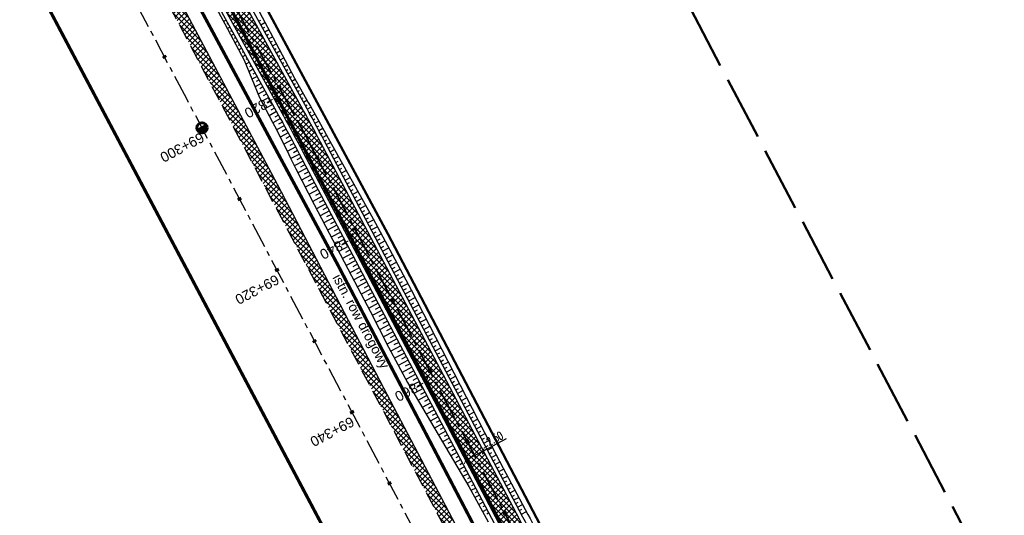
# Model space of a CAD drawing. Header units: metres. Extents: x 7529615 to 7533751, y 5721195 to 5727898.
# Tile 49 of 138: x 7530999 to 7531121, y 5725255 to 5725317. Entities that reach past the tile are written whole.
import ezdxf

# ---------------------------------------------------------------- set-up
doc = ezdxf.new("R2010")
doc.units = ezdxf.units.M
doc.header["$PDMODE"] = 1
doc.header["$PDSIZE"] = 0.3
for name, pattern in [('CENTER', [50.8, 31.75, -6.35, 6.35, -6.35]), ('CENTER2', [28.575, 19.05, -3.175, 3.175, -3.175]), ('HIDDEN', [9.525, 6.35, -3.175]), ('L_0_09', [2.5, 2, -0.5])]:
    doc.linetypes.add(name, pattern=pattern)
for name, color, linetype in [('C-DROGI-SYTUACJA-ETYKIETY', 7, 'Continuous'), ('D-hatch-pobocza', 131, 'Continuous'), ('D-pobocza', 60, 'Continuous'), ('D-rowy', 160, 'Continuous'), ('D-skarpa', 2, 'Continuous'), ('D-skarpa-kreskowanie', 2, 'Continuous'), ('D-wymiary', 1, 'Continuous')]:
    doc.layers.add(name, color=color, linetype=linetype)
for name, color, linetype, lineweight, true_color in [('D-hatch-ciag-pieszo-rowerowy', 7, 'Continuous', 13, 0xff9f80), ('D-linia-podzialowa-ZRID', 7, 'Continuous', 50, 0x40ff00), ('zakres-mdcp', 7, 'L_0_09', 50, 0xff05ff)]:
    doc.layers.add(name, color=color, linetype=linetype, lineweight=lineweight, true_color=true_color)
for name, color, linetype, lineweight in [('D-krawędzie', 3, 'Continuous', 30), ('D-obrzeża', 2, 'Continuous', 30), ('D-opisy', 2, 'Continuous', 30), ('D-oś', 2, 'CENTER', 30), ('D-pas-drogowy', 7, 'HIDDEN', 50)]:
    doc.layers.add(name, color=color, linetype=linetype, lineweight=lineweight)
doc.layers.add('poprzeczki', color=7, linetype='Continuous', true_color=0x0000c7)
doc.styles.add('DIMTEXT', font='simplex.shx', dxfattribs={"width": 0.7})
doc.styles.get("Standard").update_dxf_attribs({"font": 'arial.ttf'})
doc.dimstyles.new('500', dxfattribs={"dimtxt": 1, "dimasz": 0.7, "dimexe": 0.2, "dimexo": 0.5, "dimgap": 0.2, "dimtad": 1, "dimrnd": 0.005, "dimzin": 0, "dimdsep": 46, "dimtxsty": 'DIMTEXT', "dimblk": 'ARCHTICK', "dimcen": 0, "dimclrd": 256, "dimclre": 256, "dimclrt": 2, "dimadec": 5, "dimazin": 0, "dimtfac": 1, "dimtofl": 0, "dimtmove": 0, "dimatfit": 3, "dimfxl": 1, "dimtolj": 1, "dimtzin": 0, "dimlwd": -1, "dimlwe": -1, "dimarcsym": 0})
pattern_1 = [(45, (0, 0), (-0.33675960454, 0.33675960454), []), (135, (0, 0), (-0.33675960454, -0.33675960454), [])]

# ---------------------------------------------------------------- blocks, each defined once
blk = doc.blocks.new('kilometraz')
at = {"linetype": 'ByBlock', "lineweight": -2}
blk.add_hatch(color=0, dxfattribs=at).paths.add_polyline_path([(0, -0.28125, 0.41421356), (0.28125, 0, 0.41421356), (0, 0.28125)])
at = {"color": 0, "linetype": 'ByBlock', "lineweight": -2}
blk.add_line((0, 0.28125), (0, -0.28125), dxfattribs=at)
blk.add_circle((0, 0), 0.28125, dxfattribs=at)
blk = doc.blocks.new('AeccTickLine')
at = {"color": 0, "linetype": 'ByBlock', "lineweight": -2}
blk.add_line((0, 1), (0, -1), dxfattribs=at)
blk = doc.blocks.new('_ArchTick')
at = {"color": 0, "linetype": 'ByBlock', "const_width": 0.15}
blk.add_lwpolyline([(-0.5, -0.5), (0.5, 0.5)], dxfattribs=at)
blk = doc.blocks.new('*D100')
at = {"layer": 'D-wymiary', "linetype": 'ByBlock', "transparency": 16777216}
for p, q in [((7531056.57, 5725263.3), (7531059.43, 5725264.81)), ((7531054.36, 5725262.13), (7531056.57, 5725263.3)), ((7531056.8, 5725262.86), (7531056.66, 5725263.12)), ((7531054.59, 5725261.69), (7531054.45, 5725261.95))]:
    blk.add_line(p, q, dxfattribs=at)
at = {"layer": 'Defpoints', "color": 0, "linetype": 'ByBlock', "transparency": 16777216}
for p in [(7531056.57, 5725263.3), (7531056.57, 5725263.3), (7531054.36, 5725262.13)]:
    blk.add_point(p, dxfattribs=at)
at = {"layer": 'D-wymiary', "linetype": 'ByBlock', "transparency": 16777216, "xscale": 0.6999999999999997, "yscale": 0.6999999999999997, "zscale": 0.6999999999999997}
for p, rotation in [((7531056.57, 5725263.3), 27.81270575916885), ((7531054.36, 5725262.13), 207.8127057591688)]:
    blk.add_blockref('_ArchTick', p, dxfattribs=dict(at, rotation=rotation))
at = {"layer": 'D-wymiary', "color": 2, "linetype": 'ByBlock', "transparency": 16777216, "insert": (7531057.98, 5725264.83), "char_height": 1, "attachment_point": 5, "rotation": 27.8127, "style": 'DIMTEXT'}
blk.add_mtext('\\A1;2.50', dxfattribs=at)

msp = doc.modelspace()

# ---------------------------------------------------------------- hatches: boundary and pattern name
at = {"layer": 'D-hatch-ciag-pieszo-rowerowy'}
h = msp.add_hatch(dxfattribs=at)
h.set_pattern_fill('ANSI37', color=256, scale=0.15, style=0)
h.set_pattern_definition(pattern_1)
h.paths.add_polyline_path([(7531004.677, 5725360.684), (7531003.472, 5725360.289), (7531020.53, 5725328.004, 0.0040668), (7531022.845, 5725323.708), (7531032.808, 5725305.571, -0.0042281), (7531035.213, 5725301.104), (7531043.691, 5725285.032), (7531044.822, 5725285.569), (7531036.314, 5725301.696, 0.0042281), (7531033.909, 5725306.164), (7531023.945, 5725324.301, -0.0040668), (7531021.63, 5725328.597)])
h.paths.add_polyline_path([(7531003.472, 5725360.289), (7531002.267, 5725359.893), (7531019.429, 5725327.411, 0.0040668), (7531021.744, 5725323.115), (7531031.707, 5725304.978, -0.0042281), (7531034.112, 5725300.511), (7531042.561, 5725284.496), (7531043.691, 5725285.032), (7531035.213, 5725301.104, 0.0042281), (7531032.808, 5725305.571), (7531022.845, 5725323.708, -0.0040668), (7531020.53, 5725328.004)])
h = msp.add_hatch(dxfattribs=at)
h.set_pattern_fill('ANSI37', color=256, scale=0.15, style=0)
h.set_pattern_definition(pattern_1)
h.paths.add_polyline_path([(7531044.822, 5725285.569), (7531043.691, 5725285.032), (7531059.944, 5725254.223, -0.0044005), (7531062.366, 5725249.531), (7531071.709, 5725231.04, 0.0041222), (7531073.975, 5725226.644), (7531080.59, 5725214.071), (7531081.737, 5725214.576), (7531075.086, 5725227.216, -0.0041222), (7531072.82, 5725231.613), (7531063.477, 5725250.104, 0.0044006), (7531061.055, 5725254.796)])
h.paths.add_polyline_path([(7531043.691, 5725285.032), (7531042.561, 5725284.496), (7531058.833, 5725253.649, -0.0044005), (7531061.256, 5725248.957), (7531070.597, 5725230.467, 0.0041222), (7531072.864, 5725226.071), (7531079.443, 5725213.566), (7531080.59, 5725214.071), (7531073.975, 5725226.644, -0.0041222), (7531071.709, 5725231.04), (7531062.366, 5725249.531, 0.0044005), (7531059.944, 5725254.223)])
at = {"layer": 'D-hatch-pobocza'}
h = msp.add_hatch(dxfattribs=at)
h.set_pattern_fill('ANSI37', color=256, scale=0.15, style=0)
h.set_pattern_definition(pattern_1)
h.paths.add_polyline_path([(7531057.01, 5725246.72), (7531044.19, 5725271.11), (7531030.97, 5725296.42), (7531019.37, 5725318.31), (7531007.54, 5725340.71), (7530994.47, 5725365.47), (7530982.58, 5725387.65), (7530971.81, 5725408.22), (7530959.96, 5725430.76), (7530944.54, 5725460.14), (7530935.92, 5725477.07), (7530923.1, 5725500.31), (7530908, 5725529.49), (7530889.658, 5725563.375), (7530889.586, 5725561.257), (7530918.172, 5725507.178), (7530950.163, 5725446.305), (7530993.419, 5725364.265), (7531022.766, 5725308.719), (7531053.81, 5725249.872), (7531081.166, 5725197.875), (7531103.902, 5725154.541), (7531128.123, 5725108.448), (7531149.321, 5725068.209), (7531151.44, 5725067.36), (7531152.004, 5725067.286), (7531141.2, 5725086.69), (7531129.87, 5725108.78), (7531118.46, 5725130.11), (7531107.39, 5725151.39), (7531095.36, 5725174.01), (7531083.61, 5725196.49), (7531071.56, 5725218.8)])

# ---------------------------------------------------------------- linework, layer by layer
at = {"layer": 'D-krawędzie', "linetype": 'HIDDEN', "ltscale": 0.3, "flags": 128}
msp.add_lwpolyline([(7530572.01, 5726166.06), (7530620.381, 5726072.761), (7530641.555, 5726032.008), (7530660.961, 5725995.07), (7530689.128, 5725941.54), (7530707.336, 5725907.032), (7530725.256, 5725873.093), (7530743.97, 5725837.654), (7530770.527, 5725787.119), (7530787.864, 5725754.267), (7530809.898, 5725712.542), (7530824.739, 5725684.389), (7530840.856, 5725653.693), (7530860.675, 5725616.154), (7530865.283, 5725607.394), (7530878.05, 5725583.08), (7530918.172, 5725507.178), (7530950.163, 5725446.305), (7530993.419, 5725364.265), (7531022.766, 5725308.719), (7531053.81, 5725249.872), (7531081.166, 5725197.875), (7531103.902, 5725154.541), (7531128.123, 5725108.448), (7531149.3, 5725068.25), (7531167.38, 5725033.767), (7531197.165, 5724976.988), (7531228.151, 5724918.034), (7531253.153, 5724870.491), (7531286.796, 5724806.654), (7531306.74, 5724768.665), (7531335.094, 5724714.652), (7531357.319, 5724672.439), (7531373.645, 5724641.454), (7531392.162, 5724605.999), (7531418.48, 5724555.853), (7531439.727, 5724515.582), (7531468.399, 5724461.077), (7531491.782, 5724416.528), (7531531.99, 5724339.833), (7531557.227, 5724291.659), (7531569.852, 5724267.577), (7531591.376, 5724226.548), (7531610.004, 5724191.103), (7531616.883, 5724177.999), (7531629.985, 5724153.025), (7531641.007, 5724132.022), (7531664.906, 5724087.617), (7531677.644, 5724064.786), (7531683.112, 5724054.988), (7531686.753, 5724048.18), (7531695.448, 5724031.697), (7531703.749, 5724015.917), (7531709.214, 5724005.514), (7531719.389, 5723986.147), (7531726.295, 5723973), (7531732.741, 5723960.736), (7531735.13, 5723956.19)], dxfattribs=at)
at = {"layer": 'D-linia-podzialowa-ZRID', "color": 12, "ltscale": 15, "true_color": 0xc70000}
msp.add_lwpolyline([(7530900.952, 5725579.946), (7530904.81, 5725571.977), (7530903.682, 5725568.566), (7530908.901, 5725558.845), (7530910.252, 5725545.672), (7530912.873, 5725538.646), (7530945.278, 5725478.464), (7530959.692, 5725450.246), (7531002.827, 5725368.192), (7531044.704, 5725290.314), (7531064.099, 5725253.213), (7531083.01, 5725216.678), (7531113.013, 5725158.466), (7531137.364, 5725113.071), (7531150.831, 5725086.712), (7531159.746, 5725076.641)], dxfattribs=at)
at = {"layer": 'D-obrzeża'}
for points in [[(7531164.322, 5725069.743), (7531163.358, 5725071.533), (7531162.183, 5725071.113, -0.3734787), (7531159.739, 5725072.063), (7531157.82, 5725075.705, 0.0686037), (7531155.434, 5725079.035), (7531152.262, 5725082.381, -0.0752174), (7531147.129, 5725089.744), (7531137.495, 5725109.262, 0.0089445), (7531132.573, 5725118.799), (7531111.229, 5725158.402), (7531088.49, 5725201.74), (7531075.086, 5725227.216, -0.0041222), (7531072.82, 5725231.613), (7531063.477, 5725250.104, 0.0044006), (7531061.055, 5725254.796), (7531036.314, 5725301.696, 0.0042281), (7531033.909, 5725306.164), (7531023.945, 5725324.301, -0.0040668)], [(7531021.744, 5725323.115), (7531031.707, 5725304.978, -0.0042281), (7531034.112, 5725300.511), (7531058.833, 5725253.649, -0.0044005), (7531061.256, 5725248.957), (7531070.597, 5725230.467, 0.0041222), (7531072.864, 5725226.071), (7531086.277, 5725200.577), (7531109.015, 5725157.24), (7531130.341, 5725117.67, -0.0090115), (7531135.299, 5725108.06), (7531145.036, 5725088.322, 0.0752857), (7531150.171, 5725080.951), (7531153.382, 5725077.565, -0.0686037), (7531155.769, 5725074.235), (7531156.913, 5725072.064), (7531159.315, 5725067.483)]]:
    msp.add_lwpolyline(points, format="xyb", dxfattribs=at)
at = {"layer": 'D-oś', "ltscale": 0.1}
msp.add_lwpolyline([(7531164.28, 5725032.142), (7531146.202, 5725066.622), (7531125.026, 5725106.818), (7531100.803, 5725152.914), (7531078.067, 5725196.247), (7531050.713, 5725248.241), (7531019.672, 5725307.084), (7530990.323, 5725362.632), (7530947.066, 5725444.675), (7530915.075, 5725505.546), (7530874.954, 5725581.449)], dxfattribs=at)
at = {"layer": 'D-oś', "linetype": 'CENTER2', "lineweight": 35, "ltscale": 0.2}
msp.add_lwpolyline([(7531022.845, 5725323.708), (7531032.808, 5725305.571, -0.0042281), (7531035.213, 5725301.104), (7531059.944, 5725254.223, -0.0044005), (7531062.366, 5725249.531), (7531071.709, 5725231.04, 0.0041222), (7531073.975, 5725226.644), (7531073.975, 5725226.644), (7531087.383, 5725201.158), (7531110.122, 5725157.821), (7531131.457, 5725118.234, -0.0089782), (7531136.397, 5725108.66), (7531146.083, 5725089.033, 0.0752517), (7531151.217, 5725081.666), (7531154.313, 5725078.4, -0.0689362), (7531156.869, 5725074.83), (7531166.993, 5725055.55, -0.0687315)], format="xyb", dxfattribs=at)
at = {"layer": 'D-pas-drogowy', "ltscale": 0.2, "flags": 128}
msp.add_lwpolyline([(7531633.019, 5724182.834, 0.4, 0.4, 0), (7531617.559, 5724211.608, 0.4, 0.4, 0), (7531566.784, 5724302.736, 0.4, 0.4, 0), (7531538.419, 5724356.47, 0.4, 0.4, 0), (7531526.32, 5724379.39, 0.4, 0.4, 0), (7531516.102, 5724393.607, 0.4, 0.4, 0.0014851), (7531513.78, 5724396.838, 0.4, 0.4, 0), (7531501.87, 5724413.41, 0.4, 0.4, 0), (7531474.926, 5724464.508, 0.4, 0.4, 0), (7531446.2, 5724518.992, 0.4, 0.4, 0), (7531424.962, 5724559.262, 0.4, 0.4, 0), (7531398.444, 5724609.566, 0.4, 0.4, 0), (7531379.647, 5724645.216, 0.4, 0.4, 0), (7531365.23, 5724672.56, 0.4, 0.4, 0), (7531341.306, 5724717.915, 0.4, 0.4, 0), (7531312.9, 5724771.789, 0.4, 0.4, 0), (7531292.591, 5724810.307, 0.4, 0.4, 0), (7531259.392, 5724873.271, 0.4, 0.4, 0), (7531233.74, 5724921.923, 0.4, 0.4, 0), (7531203.073, 5724980.092, 0.4, 0.4, 0), (7531173.471, 5725036.225, 0.4, 0.4, 0), (7531168.27, 5725046.09, 0.4, 0.4, 0), (7531172.29, 5725062.58, 0.4, 0.4, 0), (7531166.31, 5725074.58, 0.4, 0.4, 0), (7531150.32, 5725079.6, 0.4, 0.4, 0), (7531141.5, 5725096.43, 0.4, 0.4, 0), (7531109.312, 5725157.814, 0.4, 0.4, 0), (7531086.641, 5725201.048, 0.4, 0.4, 0), (7531059.198, 5725253.384, 0.4, 0.4, 0), (7531028.207, 5725312.489, 0.4, 0.4, 0), (7530999.105, 5725367.99, 0.4, 0.4, 0), (7530956.248, 5725449.725, 0.4, 0.4, 0), (7530924.398, 5725510.464, 0.4, 0.4, 0), (7530897.51, 5725561.74, 0.4, 0.4, 0), (7530894.46, 5725566.14, 0.4, 0.4, 0), (7530892.16, 5725570.49, 0.4, 0.4, 0), (7530869.363, 5725613.307, 0.4, 0.4, 0), (7530861.694, 5725627.705, 0.4, 0.4, 0), (7530852.74, 5725644.52, 0.4, 0.4, 0), (7530831.51, 5725684.2, 0.4, 0.4, 0), (7530811.13, 5725722.52, 0.4, 0.4, 0), (7530792.348, 5725757.941, 0.4, 0.4, 0), (7530768.03, 5725803.8, 0.4, 0.4, 0), (7530748.769, 5725840.179, 0.4, 0.4, 0), (7530727.7, 5725879.97, 0.4, 0.4, 0), (7530712.098, 5725909.545, 0.4, 0.4, 0), (7530693.644, 5725944.645, 0.4, 0.4, 0), (7530665.702, 5725997.539, 0.4, 0.4, 0), (7530641.76, 5726042.88, 0.4, 0.4, 0), (7530616.5, 5726091.48, 0.4, 0.4, 0), (7530604.628, 5726114.32, 0.4, 0.4, -0.0077628), (7530602.5, 5726118.43, 0.4, 0.4, 0), (7530603.992, 5726123.395, 0.4, 0.4, 0), (7530606.53, 5726131.84, 0.4, 0.4, 0), (7530603.27, 5726136.83, 0.4, 0.4, 0), (7530593.776, 5726151.369, 0.4, 0.4, 0), (7530590.203, 5726156.84, 0.4, 0.4, 0), (7530583.3, 5726167.41, 0.4, 0.4, 0), (7530580.578, 5726170.428, 0.4, 0.4, 0), (7530575.85, 5726175.67, 0.4, 0.4, 0), (7530569.01, 5726186.66, 0.4, 0.4, 0), (7530562.555, 5726199.189, 0.4, 0.4, 0), (7530555.67, 5726211.39, 0.4, 0.4, 0), (7530548.29, 5726224.23, 0.4, 0.4, 0), (7530540.58, 5726237.71, 0.4, 0.4, 0), (7530532.68, 5726252.65, 0.4, 0.4, 0), (7530524.06, 5726269.35, 0.4, 0.4, 0), (7530502.82, 5726309.91, 0.4, 0.4, 0), (7530488.83, 5726336.63, 0.4, 0.4, 0), (7530466.03, 5726380.16, 0.4, 0.4, 0), (7530438.47, 5726432.77, 0.4, 0.4, 0), (7530424.53, 5726459.09, 0.4, 0.4, 0), (7530401.63, 5726502.97, 0.4, 0.4, 0), (7530383.38, 5726538.06, 0.4, 0.4, 0), (7530353.97, 5726593.52, 0.4, 0.4, 0), (7530338.47, 5726622.74, 0.4, 0.4, 0), (7530322.01, 5726653.88, 0.4, 0.4, 0), (7530297.54, 5726700.33, 0.4, 0.4, 0), (7530287.38, 5726719.6, 0.4, 0.4, 0), (7530285.95, 5726722.316, 0.4, 0.4, 0), (7530280.26, 5726733.12, 0.4, 0.4, 0), (7530266.73, 5726758.74, 0.4, 0.4, 0), (7530260.42, 5726770.47, 0.4, 0.4, 0), (7530253.25, 5726783.82, 0.4, 0.4, 0), (7530244.95, 5726799.33, 0.4, 0.4, 0), (7530239.39, 5726808.49, 0.4, 0.4, 0), (7530238.29, 5726807.9, 0.4, 0.4, 0), (7530218.11, 5726850.67, 0.4, 0.4, 0), (7530175.907, 5726928.168, 0.4, 0.4, 0), (7530096.68, 5727076.15, 0.4, 0.4, 0), (7530094.68, 5727079.89, 0.4, 0.4, 0), (7530064.597, 5727135.523, 0.4, 0.4, 0), (7530046.731, 5727168.892, 0.4, 0.4, 0), (7530025.803, 5727208.461, 0.4, 0.4, 0), (7530012.847, 5727232.979, 0.4, 0.4, 0), (7529994.15, 5727268.45, 0.4, 0.4, 0), (7529981.671, 5727291.93, 0.4, 0.4, 0), (7529949.89, 5727351.73, 0.4, 0.4, 0), (7529924.75, 5727399.03, 0.4, 0.4, 0), (7529915.516, 5727417.1, 0.4, 0.4, 0), (7529885.83, 5727475.19, 0.4, 0.4, 0), (7529862.56, 5727519.97, 0.4, 0.4, 0), (7529852.985, 5727538.191, 0.4, 0.4, 0), (7529836.513, 5727569.511, 0.4, 0.4, 0), (7529815.369, 5727609.141, 0.4, 0.4, 0), (7529792.795, 5727651.247, 0.4, 0.4, 0), (7529774.199, 5727685.858, 0.4, 0.4, 0), (7529746.966, 5727736.059, 0.4, 0.4, 0), (7529733.92, 5727757.62, 0.4, 0.4, 0), (7529708.607, 5727806.389, 0.4, 0.4, 0), (7529688.492, 5727796.345, 0.4, 0.4, 0), (7529723.55, 5727729.88, 0.4, 0.4, 0), (7529725.42, 5727730.2, 0.4, 0.4, 0), (7529735.38, 5727711.28, 0.4, 0.4, 0), (7529739.21, 5727707.77, 0.4, 0.4, 0), (7529753.31, 5727681.13, 0.4, 0.4, 0), (7529755.178, 5727682.114, 0.4, 0.4, 0), (7529792.102, 5727611.923, 0.4, 0.4, 0), (7529811.741, 5727574.662, 0.4, 0.4, 0), (7529835.194, 5727530.193, 0.4, 0.4, 0), (7529857.56, 5727487.787, 0.4, 0.4, 0), (7529875.155, 5727454.426, 0.4, 0.4, 0), (7529890.63, 5727425.131, 0.4, 0.4, 0), (7529900.671, 5727406.159, 0.4, 0.4, 0), (7529953.284, 5727306.747, 0.4, 0.4, 0), (7529983.208, 5727250.207, 0.4, 0.4, 0), (7530015.379, 5727189.42, 0.4, 0.4, 0), (7530062.319, 5727099.625, 0.4, 0.4, 0), (7530100.06, 5727027.16, 0.4, 0.4, 0), (7530105.06, 5727018.32, 0.4, 0.4, 0), (7530143.175, 5726945.066, 0.4, 0.4, 0), (7530170.547, 5726892.961, 0.4, 0.4, 0), (7530195.92, 5726850.75, 0.4, 0.4, 0), (7530194.71, 5726849.15, 0.4, 0.4, 0), (7530197.22, 5726845.06, 0.4, 0.4, 0), (7530254.03, 5726738.21, 0.4, 0.4, 0), (7530261.371, 5726724.163, 0.4, 0.4, 0), (7530281.54, 5726685.57, 0.4, 0.4, 0), (7530289.214, 5726671.967, 0.4, 0.4, 0), (7530300.51, 5726651.778, 0.4, 0.4, 0), (7530303.939, 5726645.168, 0.4, 0.4, 0), (7530334.708, 5726583.665, 0.4, 0.4, 0), (7530397.759, 5726458.5, 0.4, 0.4, 0), (7530450.41, 5726357.28, 0.4, 0.4, 0), (7530482.4, 5726303.41, 0.4, 0.4, 0), (7530483.688, 5726301.003, 0.4, 0.4, 0), (7530491.35, 5726283.94, 0.4, 0.4, 0), (7530512.67, 5726243.78, 0.4, 0.4, 0), (7530529.43, 5726209.46, 0.4, 0.4, 0), (7530571.29, 5726130.56, 0.4, 0.4, 0), (7530581.28, 5726107.21, 0.4, 0.4, 0), (7530591.16, 5726088.44, 0.4, 0.4, 0), (7530597.42, 5726080.68, 0.4, 0.4, 0), (7530607.21, 5726063.51, 0.4, 0.4, 0), (7530610.82, 5726061.93, 0.4, 0.4, 0), (7530634.935, 5726016.147, 0.4, 0.4, 0), (7530642.914, 5726001.078, 0.4, 0.4, 0), (7530695.12, 5725902.09, 0.4, 0.4, 0), (7530708.718, 5725876.303, 0.4, 0.4, 0), (7530755.54, 5725787.51, 0.4, 0.4, 0), (7530802.56, 5725694.925, 0.4, 0.4, 0), (7530840.085, 5725624.059, 0.4, 0.4, 0), (7530865.243, 5725577.494, 0.4, 0.4, 0), (7530914.557, 5725484.684, 0.4, 0.4, 0), (7530964.182, 5725390.836, 0.4, 0.4, 0), (7531008.007, 5725307.954, 0.4, 0.4, 0), (7531059.253, 5725211.041, 0.4, 0.4, 0), (7531127.66, 5725081.67, 0.4, 0.4, 0), (7531345.12, 5724669.94, 0.4, 0.4, 0), (7531388.464, 5724586.93, 0.4, 0.4, 0), (7531412.35, 5724541.183, 0.4, 0.4, 0), (7531482.09, 5724407.62, 0.4, 0.4, 0), (7531504.02, 5724366.79, 0.4, 0.4, 0), (7531519.374, 5724337.52, 0.4, 0.4, 0), (7531563.749, 5724252.932, 0.4, 0.4, 0), (7531602.175, 5724179.681, 0.4, 0.4, 0), (7531619.177, 5724147.204, 0.4, 0.4, 0), (7531625.038, 5724135.635, 0.4, 0.4, 0), (7531656.796, 5724073.316, 0.4, 0.4, 0), (7531675.12, 5724037.36, 0.4, 0.4, 0), (7531682.71, 5724022.92, 0.4, 0.4, 0), (7531705.565, 5723979.811, 0.4, 0.4, 0), (7531736.606, 5723921.262, 0.4, 0.4, 0), (7531750.46, 5723895.13, 0.4, 0.4, 0), (7531740.77, 5723886.56, 0.4, 0.4, 0), (7531732.86, 5723885, 0.4, 0.4, 0), (7531722.18, 5723887.77, 0.4, 0.4, 0), (7531729.87, 5723862.17, 0.4, 0.4, 0), (7531742.92, 5723861.93, 0.4, 0.4, 0), (7531763.71, 5723859.52, 0.4, 0.4, 0), (7531768.42, 5723854.12, 0.4, 0.4, 0), (7531787.42, 5723817.97, 0.4, 0.4, 0), (7531795.57, 5723809.82, 0.4, 0.4, 0), (7531816.347, 5723819.85, 0.4, 0.4, 0), (7531816.347, 5723819.85, 0.4, 0.4, 0), (7531805.06, 5723843.23, 0.4, 0.4, 0), (7531803.61, 5723886.23, 0.4, 0.4, 0), (7531803.61, 5723886.23, 0.4, 0.4, 0), (7531780.08, 5723929.25, 0.4, 0.4, 0), (7531758.69, 5723936.76, 0.4, 0.4, 0), (7531749.359, 5723946.412, 0.4, 0.4, 0), (7531742.71, 5723953.29, 0.4, 0.4, 0), (7531735.177, 5723967.878, 0.4, 0.4, 0), (7531722.37, 5723992.68, 0.4, 0.4, 0), (7531705.042, 5724030.886, 0.4, 0.4, 0), (7531699.47, 5724043.17, 0.4, 0.4, 0), (7531692.69, 5724058.11, 0.4, 0.4, 0), (7531679.672, 5724084.017, 0.4, 0.4, 0), (7531674.55, 5724094.21, 0.4, 0.4, 0), (7531666.633, 5724114.003, 0.4, 0.4, 0), (7531649, 5724153.82, 0.4, 0.4, 0), (7531641.49, 5724149.34, 0.4, 0.4, 0), (7531626.04, 5724179.34, 0.4, 0.4, 0), (7531633.03, 5724182.84, 0, 0, 0)], format="xyseb", dxfattribs=at)
at = {"layer": 'D-pobocza'}
msp.add_lwpolyline([(7531149.321, 5725068.209), (7531151.44, 5725067.36), (7531152.004, 5725067.286), (7531141.2, 5725086.69), (7531129.87, 5725108.78), (7531118.46, 5725130.11), (7531107.39, 5725151.39), (7531095.36, 5725174.01), (7531083.61, 5725196.49), (7531071.56, 5725218.8), (7531057.01, 5725246.72), (7531044.19, 5725271.11), (7531030.97, 5725296.42), (7531019.37, 5725318.31), (7531007.54, 5725340.71), (7530994.47, 5725365.47), (7530982.58, 5725387.65), (7530971.81, 5725408.22), (7530959.96, 5725430.76), (7530944.54, 5725460.14), (7530935.92, 5725477.07), (7530923.1, 5725500.31), (7530908, 5725529.49), (7530889.658, 5725563.375)], dxfattribs=at)
for points in [[(7531164.779, 5725069.951), (7531163.594, 5725072.149), (7531162.014, 5725071.583, -0.3734787), (7531160.181, 5725072.296), (7531158.231, 5725075.999, 0.0686037), (7531155.844, 5725079.329), (7531152.68, 5725082.666, -0.0752012), (7531147.548, 5725090.028), (7531137.931, 5725109.508, 0.0089286), (7531133.017, 5725119.028), (7531111.671, 5725158.634), (7531088.933, 5725201.972), (7531075.531, 5725227.446, -0.0041222), (7531073.264, 5725231.842), (7531063.921, 5725250.334, 0.0044006), (7531061.499, 5725255.026), (7531036.754, 5725301.933, 0.0042281), (7531034.349, 5725306.401), (7531024.385, 5725324.538, -0.0040668)], [(7531021.304, 5725322.878), (7531031.267, 5725304.741, -0.0042281), (7531033.672, 5725300.274), (7531058.389, 5725253.42, -0.0044005), (7531060.811, 5725248.728), (7531070.153, 5725230.238, 0.0041222), (7531072.42, 5725225.841), (7531085.834, 5725200.344), (7531108.572, 5725157.008), (7531129.895, 5725117.444, -0.0090249), (7531134.86, 5725107.82), (7531144.617, 5725088.038, 0.0752994), (7531149.753, 5725080.666), (7531152.972, 5725077.271, -0.0686037), (7531155.359, 5725073.941), (7531156.471, 5725071.831), (7531158.836, 5725067.319)]]:
    msp.add_lwpolyline(points, format="xyb", dxfattribs=at)
at = {"layer": 'D-rowy', "linetype": 'HIDDEN', "ltscale": 0.1, "const_width": 0.4, "flags": 128}
msp.add_lwpolyline([(7531149.9, 5725074.79), (7531149.9, 5725074.79), (7531138.641, 5725096.214), (7531118.877, 5725133.871), (7531109.577, 5725151.722), (7531096.948, 5725175.106), (7531083.449, 5725201.131), (7531075.375, 5725216.126), (7531058.983, 5725247.129), (7531038.532, 5725286.309), (7531017.626, 5725325.254), (7530968.704, 5725418.289), (7530946.218, 5725461.539)], dxfattribs=at)
at = {"layer": 'D-skarpa', "linetype": 'Continuous'}
msp.add_lwpolyline([(7531022.098, 5725320.734), (7531024.422, 5725316.431), (7531026.814, 5725311.915), (7531028.72, 5725307.257), (7531030.331, 5725304.21), (7531030.586, 5725303.724), (7531031.492, 5725301.962), (7531032.372, 5725300.187), (7531032.596, 5725299.723), (7531033.239, 5725298.388), (7531035.531, 5725293.945), (7531040.174, 5725285.088), (7531042.488, 5725280.655), (7531044.782, 5725276.213), (7531047.123, 5725271.794), (7531054.752, 5725258.86), (7531057.159, 5725254.476)], dxfattribs=at)
msp.add_lwpolyline([(7531028.348, 5725318.588), (7531030.735, 5725314.069), (7531033.09, 5725309.658), (7531034.781, 5725306.655), (7531035.054, 5725306.168), (7531036.045, 5725304.413), (7531037.032, 5725302.655), (7531037.286, 5725302.197), (7531042.848, 5725292.151), (7531045.241, 5725287.761), (7531047.582, 5725283.343), (7531049.866, 5725278.894), (7531052.137, 5725274.439), (7531054.429, 5725269.996), (7531056.729, 5725265.556), (7531059.043, 5725261.123), (7531062.114, 5725255.368, -0.0038182), (7531064.208, 5725251.37)], format="xyb", dxfattribs=at)
at = {"layer": 'D-skarpa-kreskowanie', "linetype": 'Continuous'}
for p, q in [((7531024.585, 5725316.906, 107.953), (7531024.262, 5725316.729, 107.707)), ((7531024.825, 5725316.468, 107.954), (7531024.662, 5725316.378, 107.83)), ((7531028.656, 5725316.764, 108.084), (7531028.91, 5725316.904, 107.891)), ((7531028.896, 5725316.326, 108.084), (7531029.397, 5725316.601, 107.703)), ((7531025.066, 5725316.03, 107.954), (7531024.732, 5725315.846, 107.7)), ((7531025.307, 5725315.591, 107.954), (7531025.136, 5725315.498, 107.824)), ((7531025.547, 5725315.153, 107.954), (7531025.2, 5725314.962, 107.69)), ((7531029.137, 5725315.888, 108.084), (7531029.384, 5725316.023, 107.896)), ((7531029.378, 5725315.45, 108.084), (7531029.865, 5725315.717, 107.714)), ((7531029.619, 5725315.011, 108.084), (7531029.858, 5725315.143, 107.901)), ((7531025.788, 5725314.715, 107.954), (7531025.611, 5725314.618, 107.819)), ((7531026.029, 5725314.277, 107.954), (7531025.668, 5725314.079, 107.679)), ((7531029.859, 5725314.573, 108.084), (7531030.332, 5725314.833, 107.724)), ((7531030.1, 5725314.135, 108.084), (7531030.333, 5725314.263, 107.907)), ((7531030.341, 5725313.697, 108.084), (7531030.799, 5725313.949, 107.735)), ((7531026.27, 5725313.838, 107.954), (7531026.086, 5725313.738, 107.814)), ((7531026.51, 5725313.4, 107.954), (7531026.136, 5725313.195, 107.669)), ((7531026.751, 5725312.962, 107.954), (7531026.561, 5725312.857, 107.809)), ((7531030.582, 5725313.258, 108.084), (7531030.808, 5725313.383, 107.911)), ((7531030.822, 5725312.82, 108.084), (7531031.27, 5725313.066, 107.743)), ((7531026.992, 5725312.524, 107.954), (7531026.604, 5725312.311, 107.659)), ((7531027.473, 5725311.647, 107.954), (7531027.024, 5725311.401, 107.612)), ((7531027.233, 5725312.086, 107.954), (7531027.033, 5725311.976, 107.802)), ((7531031.063, 5725312.382, 108.083), (7531031.284, 5725312.504, 107.915)), ((7531031.304, 5725311.944, 108.083), (7531031.741, 5725312.184, 107.751)), ((7531031.545, 5725311.506, 108.083), (7531031.761, 5725311.624, 107.919)), ((7531027.955, 5725310.771, 107.953), (7531027.406, 5725310.469, 107.536)), ((7531027.714, 5725311.209, 107.954), (7531027.465, 5725311.072, 107.764)), ((7531028.196, 5725310.333, 107.953), (7531027.896, 5725310.168, 107.726)), ((7531031.785, 5725311.067, 108.083), (7531032.212, 5725311.302, 107.759)), ((7531032.026, 5725310.629, 108.083), (7531032.237, 5725310.745, 107.923)), ((7531032.267, 5725310.191, 108.083), (7531032.683, 5725310.42, 107.767)), ((7531028.436, 5725309.894, 107.953), (7531027.787, 5725309.538, 107.459)), ((7531028.918, 5725309.018, 107.953), (7531028.168, 5725308.606, 107.383)), ((7531028.677, 5725309.456, 107.953), (7531028.327, 5725309.264, 107.687)), ((7531032.508, 5725309.753, 108.083), (7531032.713, 5725309.866, 107.927)), ((7531032.748, 5725309.314, 108.083), (7531033.157, 5725309.539, 107.773)), ((7531029.399, 5725308.141, 107.953), (7531028.549, 5725307.675, 107.307)), ((7531029.159, 5725308.58, 107.953), (7531028.759, 5725308.36, 107.649)), ((7531032.989, 5725308.876, 108.083), (7531033.195, 5725308.99, 107.926)), ((7531033.23, 5725308.438, 108.083), (7531033.647, 5725308.667, 107.766)), ((7531033.47, 5725308, 108.083), (7531033.682, 5725308.116, 107.923)), ((7531033.711, 5725307.561, 108.083), (7531034.138, 5725307.796, 107.758)), ((7531029.881, 5725307.265, 107.953), (7531028.978, 5725306.769, 107.267)), ((7531029.64, 5725307.703, 107.953), (7531029.192, 5725307.457, 107.613)), ((7531030.121, 5725306.827, 107.953), (7531029.667, 5725306.577, 107.607)), ((7531033.952, 5725307.123, 108.083), (7531034.168, 5725307.242, 107.919)), ((7531034.193, 5725306.685, 108.083), (7531034.629, 5725306.924, 107.751)), ((7531030.362, 5725306.389, 107.953), (7531029.446, 5725305.885, 107.256)), ((7531030.844, 5725305.512, 107.953), (7531029.913, 5725305.001, 107.245)), ((7531030.603, 5725305.95, 107.953), (7531030.141, 5725305.697, 107.602)), ((7531034.433, 5725306.247, 108.083), (7531034.654, 5725306.368, 107.915)), ((7531034.673, 5725305.808, 108.083), (7531035.119, 5725306.052, 107.744)), ((7531034.912, 5725305.369, 108.083), (7531035.139, 5725305.492, 107.911)), ((7531031.325, 5725304.636, 107.953), (7531030.38, 5725304.117, 107.234)), ((7531031.084, 5725305.074, 107.953), (7531030.616, 5725304.816, 107.596)), ((7531031.565, 5725304.197, 107.953), (7531031.088, 5725303.936, 107.591)), ((7531035.15, 5725304.929, 108.083), (7531035.612, 5725305.179, 107.733)), ((7531035.388, 5725304.49, 108.083), (7531035.623, 5725304.616, 107.905)), ((7531035.626, 5725304.05, 108.083), (7531036.104, 5725304.307, 107.721)), ((7531031.804, 5725303.758, 107.953), (7531030.839, 5725303.232, 107.221)), ((7531032.042, 5725303.318, 107.953), (7531031.555, 5725303.054, 107.583)), ((7531035.862, 5725303.609, 108.083), (7531036.106, 5725303.739, 107.898)), ((7531036.097, 5725303.168, 108.083), (7531036.595, 5725303.433, 107.707)), ((7531032.281, 5725302.879, 107.953), (7531031.295, 5725302.346, 107.206)), ((7531032.754, 5725301.998, 107.953), (7531031.743, 5725301.456, 107.188)), ((7531032.519, 5725302.439, 107.953), (7531032.02, 5725302.171, 107.575)), ((7531036.333, 5725302.727, 108.083), (7531036.587, 5725302.861, 107.891)), ((7531036.568, 5725302.285, 108.083), (7531037.085, 5725302.559, 107.692)), ((7531036.802, 5725301.843, 108.083), (7531037.065, 5725301.982, 107.884)), ((7531037.035, 5725301.401, 108.083), (7531037.57, 5725301.683, 107.679)), ((7531033.225, 5725301.116, 107.953), (7531032.185, 5725300.563, 107.167)), ((7531032.99, 5725301.557, 107.953), (7531032.477, 5725301.283, 107.565)), ((7531033.46, 5725300.675, 107.953), (7531032.933, 5725300.395, 107.555)), ((7531037.268, 5725300.959, 108.082), (7531037.54, 5725301.102, 107.877)), ((7531037.501, 5725300.516, 108.082), (7531038.055, 5725300.808, 107.665)), ((7531033.694, 5725300.233, 107.953), (7531032.623, 5725299.667, 107.145)), ((7531034.161, 5725299.348, 107.952), (7531033.057, 5725298.766, 107.121)), ((7531033.927, 5725299.79, 107.953), (7531033.384, 5725299.503, 107.543)), ((7531037.735, 5725300.074, 108.082), (7531038.016, 5725300.223, 107.87)), ((7531037.968, 5725299.632, 108.082), (7531038.539, 5725299.933, 107.652)), ((7531038.201, 5725299.19, 108.082), (7531038.491, 5725299.343, 107.864)), ((7531034.627, 5725298.464, 107.952), (7531033.505, 5725297.872, 107.107)), ((7531034.394, 5725298.906, 107.952), (7531033.835, 5725298.611, 107.531)), ((7531034.861, 5725298.021, 107.952), (7531034.298, 5725297.724, 107.528)), ((7531038.435, 5725298.748, 108.082), (7531039.024, 5725299.058, 107.638)), ((7531038.668, 5725298.305, 108.082), (7531038.967, 5725298.463, 107.857)), ((7531038.901, 5725297.863, 108.082), (7531039.508, 5725298.183, 107.625)), ((7531035.094, 5725297.579, 107.952), (7531033.964, 5725296.983, 107.1)), ((7531035.327, 5725297.137, 107.952), (7531034.76, 5725296.838, 107.525)), ((7531039.134, 5725297.421, 108.082), (7531039.442, 5725297.583, 107.85)), ((7531039.368, 5725296.979, 108.082), (7531039.993, 5725297.308, 107.611)), ((7531035.56, 5725296.695, 107.952), (7531034.422, 5725296.094, 107.094)), ((7531036.027, 5725295.81, 107.952), (7531034.881, 5725295.205, 107.088)), ((7531035.794, 5725296.252, 107.952), (7531035.223, 5725295.951, 107.522)), ((7531039.601, 5725296.536, 108.082), (7531039.918, 5725296.704, 107.843)), ((7531039.834, 5725296.094, 108.082), (7531040.477, 5725296.433, 107.598)), ((7531040.068, 5725295.652, 108.082), (7531040.393, 5725295.824, 107.836)), ((7531040.301, 5725295.21, 108.082), (7531040.962, 5725295.558, 107.584)), ((7531036.494, 5725294.926, 107.952), (7531035.339, 5725294.317, 107.082)), ((7531036.26, 5725295.368, 107.952), (7531035.685, 5725295.064, 107.519)), ((7531036.727, 5725294.483, 107.952), (7531036.148, 5725294.178, 107.516)), ((7531040.534, 5725294.767, 108.082), (7531040.869, 5725294.944, 107.83)), ((7531040.768, 5725294.325, 108.082), (7531041.446, 5725294.683, 107.57)), ((7531036.96, 5725294.041, 107.952), (7531035.801, 5725293.43, 107.078)), ((7531037.427, 5725293.157, 107.952), (7531036.265, 5725292.544, 107.077)), ((7531037.193, 5725293.599, 107.952), (7531036.613, 5725293.293, 107.515)), ((7531041.001, 5725293.883, 108.082), (7531041.345, 5725294.064, 107.823)), ((7531041.234, 5725293.441, 108.082), (7531041.93, 5725293.808, 107.557)), ((7531041.467, 5725292.998, 108.082), (7531041.82, 5725293.184, 107.816)), ((7531037.893, 5725292.272, 107.952), (7531036.73, 5725291.658, 107.075)), ((7531037.66, 5725292.714, 107.952), (7531037.079, 5725292.408, 107.514)), ((7531041.701, 5725292.556, 108.082), (7531042.415, 5725292.933, 107.543)), ((7531041.934, 5725292.114, 108.082), (7531042.296, 5725292.305, 107.809)), ((7531042.167, 5725291.672, 108.082), (7531042.899, 5725292.058, 107.53)), ((7531038.36, 5725291.388, 107.952), (7531037.194, 5725290.773, 107.073)), ((7531038.127, 5725291.83, 107.952), (7531037.544, 5725291.523, 107.513)), ((7531038.593, 5725290.945, 107.952), (7531038.01, 5725290.638, 107.512)), ((7531042.401, 5725291.229, 108.082), (7531042.769, 5725291.424, 107.804)), ((7531042.634, 5725290.787, 108.082), (7531043.378, 5725291.18, 107.521)), ((7531038.827, 5725290.503, 107.952), (7531037.658, 5725289.887, 107.071)), ((7531039.293, 5725289.619, 107.952), (7531038.123, 5725289.001, 107.069)), ((7531039.06, 5725290.061, 107.952), (7531038.475, 5725289.753, 107.511)), ((7531042.867, 5725290.345, 108.082), (7531043.242, 5725290.543, 107.799)), ((7531043.1, 5725289.903, 108.082), (7531043.856, 5725290.301, 107.512)), ((7531043.334, 5725289.461, 108.082), (7531043.715, 5725289.661, 107.794)), ((7531043.567, 5725289.018, 108.081), (7531044.335, 5725289.423, 107.503)), ((7531039.76, 5725288.734, 107.952), (7531038.587, 5725288.116, 107.068)), ((7531039.526, 5725289.177, 107.952), (7531038.941, 5725288.868, 107.51)), ((7531039.993, 5725288.292, 107.952), (7531039.406, 5725287.982, 107.509)), ((7531043.8, 5725288.576, 108.081), (7531044.187, 5725288.78, 107.79)), ((7531044.034, 5725288.134, 108.081), (7531044.814, 5725288.545, 107.493)), ((7531040.226, 5725287.85, 107.952), (7531039.051, 5725287.23, 107.066)), ((7531040.693, 5725286.965, 107.951), (7531039.516, 5725286.344, 107.064)), ((7531040.46, 5725287.408, 107.951), (7531039.872, 5725287.097, 107.508)), ((7531044.267, 5725287.692, 108.081), (7531044.66, 5725287.899, 107.785)), ((7531044.5, 5725287.249, 108.081), (7531045.291, 5725287.667, 107.485)), ((7531044.733, 5725286.807, 108.081), (7531045.129, 5725287.016, 107.783)), ((7531041.159, 5725286.081, 107.951), (7531039.98, 5725285.459, 107.062)), ((7531040.926, 5725286.523, 107.951), (7531040.337, 5725286.212, 107.507)), ((7531044.967, 5725286.365, 108.081), (7531045.76, 5725286.783, 107.484)), ((7531045.2, 5725285.923, 108.081), (7531045.597, 5725286.132, 107.782)), ((7531045.433, 5725285.48, 108.081), (7531046.228, 5725285.899, 107.482)), ((7531041.626, 5725285.196, 107.951), (7531040.443, 5725284.573, 107.06)), ((7531041.393, 5725285.639, 107.951), (7531040.802, 5725285.327, 107.506)), ((7531041.859, 5725284.754, 107.951), (7531041.267, 5725284.442, 107.505)), ((7531045.667, 5725285.038, 108.081), (7531046.064, 5725285.248, 107.781)), ((7531045.9, 5725284.596, 108.081), (7531046.696, 5725285.016, 107.481)), ((7531042.093, 5725284.312, 107.951), (7531040.906, 5725283.686, 107.057)), ((7531042.559, 5725283.427, 107.951), (7531041.369, 5725282.799, 107.054)), ((7531042.326, 5725283.87, 107.951), (7531041.732, 5725283.556, 107.503)), ((7531046.133, 5725284.154, 108.081), (7531046.532, 5725284.364, 107.781)), ((7531046.366, 5725283.711, 108.081), (7531047.164, 5725284.132, 107.48)), ((7531046.6, 5725283.269, 108.081), (7531046.999, 5725283.48, 107.78)), ((7531043.026, 5725282.543, 107.951), (7531041.831, 5725281.913, 107.051)), ((7531042.792, 5725282.985, 107.951), (7531042.196, 5725282.671, 107.502)), ((7531043.259, 5725282.101, 107.951), (7531042.661, 5725281.785, 107.5)), ((7531046.833, 5725282.827, 108.081), (7531047.631, 5725283.248, 107.48)), ((7531047.066, 5725282.385, 108.081), (7531047.463, 5725282.594, 107.782)), ((7531047.3, 5725281.942, 108.081), (7531048.088, 5725282.358, 107.487)), ((7531043.492, 5725281.658, 107.951), (7531042.294, 5725281.026, 107.048)), ((7531043.726, 5725281.216, 107.951), (7531043.125, 5725280.9, 107.498)), ((7531047.533, 5725281.5, 108.081), (7531047.924, 5725281.707, 107.786)), ((7531047.766, 5725281.058, 108.081), (7531048.544, 5725281.468, 107.494)), ((7531043.959, 5725280.774, 107.951), (7531042.755, 5725280.139, 107.043)), ((7531044.425, 5725279.89, 107.951), (7531043.214, 5725279.25, 107.037)), ((7531044.192, 5725280.332, 107.951), (7531043.588, 5725280.013, 107.496)), ((7531048, 5725280.616, 108.081), (7531048.386, 5725280.82, 107.789)), ((7531048.233, 5725280.174, 108.081), (7531049.001, 5725280.579, 107.502)), ((7531048.466, 5725279.731, 108.081), (7531048.848, 5725279.933, 107.793)), ((7531048.699, 5725279.289, 108.081), (7531049.458, 5725279.689, 107.509)), ((7531044.892, 5725279.005, 107.951), (7531043.672, 5725278.362, 107.031)), ((7531044.659, 5725279.447, 107.951), (7531044.051, 5725279.127, 107.493)), ((7531045.125, 5725278.563, 107.951), (7531044.514, 5725278.24, 107.49)), ((7531048.933, 5725278.847, 108.081), (7531049.309, 5725279.046, 107.797)), ((7531049.166, 5725278.405, 108.081), (7531049.914, 5725278.799, 107.517)), ((7531045.359, 5725278.121, 107.951), (7531044.131, 5725277.473, 107.025)), ((7531045.825, 5725277.236, 107.951), (7531044.59, 5725276.585, 107.02)), ((7531045.592, 5725277.678, 107.951), (7531044.976, 5725277.354, 107.487)), ((7531049.399, 5725277.962, 108.081), (7531049.77, 5725278.158, 107.801)), ((7531049.633, 5725277.52, 108.08), (7531050.368, 5725277.908, 107.526)), ((7531049.866, 5725277.078, 108.08), (7531050.231, 5725277.27, 107.805)), ((7531046.292, 5725276.352, 107.951), (7531045.054, 5725275.699, 107.018)), ((7531046.059, 5725276.794, 107.951), (7531045.439, 5725276.467, 107.484)), ((7531050.099, 5725276.636, 108.08), (7531050.823, 5725277.017, 107.535)), ((7531050.332, 5725276.193, 108.08), (7531050.691, 5725276.383, 107.81)), ((7531050.566, 5725275.751, 108.08), (7531051.277, 5725276.126, 107.544)), ((7531046.758, 5725275.467, 107.95), (7531045.522, 5725274.815, 107.019)), ((7531046.525, 5725275.909, 107.95), (7531045.907, 5725275.583, 107.484)), ((7531046.992, 5725275.025, 107.95), (7531046.374, 5725274.699, 107.485)), ((7531050.799, 5725275.309, 108.08), (7531051.151, 5725275.495, 107.815)), ((7531051.032, 5725274.867, 108.08), (7531051.731, 5725275.235, 107.554)), ((7531047.225, 5725274.583, 107.95), (7531045.991, 5725273.931, 107.02)), ((7531047.692, 5725273.698, 107.95), (7531046.459, 5725273.048, 107.021)), ((7531047.458, 5725274.14, 107.95), (7531046.841, 5725273.815, 107.485)), ((7531051.266, 5725274.424, 108.08), (7531051.612, 5725274.607, 107.819)), ((7531051.499, 5725273.982, 108.08), (7531052.185, 5725274.344, 107.563)), ((7531051.732, 5725273.54, 108.08), (7531052.073, 5725273.72, 107.823)), ((7531048.158, 5725272.814, 107.95), (7531046.927, 5725272.164, 107.022)), ((7531047.925, 5725273.256, 107.95), (7531047.309, 5725272.931, 107.486)), ((7531048.391, 5725272.371, 107.95), (7531047.778, 5725272.048, 107.488)), ((7531051.965, 5725273.098, 108.08), (7531052.644, 5725273.456, 107.569)), ((7531052.199, 5725272.655, 108.08), (7531052.536, 5725272.833, 107.826)), ((7531052.432, 5725272.213, 108.08), (7531053.103, 5725272.567, 107.575)), ((7531048.625, 5725271.929, 107.95), (7531047.418, 5725271.293, 107.041)), ((7531049.091, 5725271.045, 107.95), (7531047.927, 5725270.431, 107.072)), ((7531048.858, 5725271.487, 107.95), (7531048.265, 5725271.174, 107.503)), ((7531052.665, 5725271.771, 108.08), (7531052.999, 5725271.947, 107.829)), ((7531052.899, 5725271.329, 108.08), (7531053.561, 5725271.678, 107.581)), ((7531053.132, 5725270.886, 108.08), (7531053.461, 5725271.06, 107.832)), ((7531049.558, 5725270.16, 107.95), (7531048.436, 5725269.568, 107.104)), ((7531049.325, 5725270.603, 107.95), (7531048.753, 5725270.301, 107.519)), ((7531053.365, 5725270.444, 108.08), (7531054.02, 5725270.789, 107.587)), ((7531053.599, 5725270.002, 108.08), (7531053.924, 5725270.174, 107.835)), ((7531053.832, 5725269.56, 108.08), (7531054.478, 5725269.901, 107.592)), ((7531050.024, 5725269.276, 107.95), (7531048.944, 5725268.706, 107.136)), ((7531049.791, 5725269.718, 107.95), (7531049.241, 5725269.428, 107.535)), ((7531050.258, 5725268.834, 107.95), (7531049.728, 5725268.554, 107.551)), ((7531054.065, 5725269.118, 108.08), (7531054.387, 5725269.287, 107.837)), ((7531054.298, 5725268.675, 108.08), (7531054.938, 5725269.013, 107.597)), ((7531050.491, 5725268.391, 107.95), (7531049.453, 5725267.844, 107.167)), ((7531050.958, 5725267.507, 107.95), (7531049.961, 5725266.981, 107.199)), ((7531050.724, 5725267.949, 107.95), (7531050.216, 5725267.681, 107.566)), ((7531054.532, 5725268.233, 108.08), (7531054.85, 5725268.401, 107.84)), ((7531054.765, 5725267.791, 108.08), (7531055.398, 5725268.125, 107.602)), ((7531054.998, 5725267.349, 108.08), (7531055.313, 5725267.515, 107.842)), ((7531051.424, 5725266.622, 107.95), (7531050.47, 5725266.119, 107.23)), ((7531051.191, 5725267.065, 107.95), (7531050.703, 5725266.807, 107.582)), ((7531051.658, 5725266.18, 107.95), (7531051.191, 5725265.934, 107.598)), ((7531055.232, 5725266.906, 108.08), (7531055.858, 5725267.237, 107.607)), ((7531055.465, 5725266.464, 108.08), (7531055.777, 5725266.629, 107.845)), ((7531055.698, 5725266.022, 108.079), (7531056.318, 5725266.349, 107.612)), ((7531051.891, 5725265.738, 107.95), (7531050.979, 5725265.257, 107.262)), ((7531052.124, 5725265.296, 107.95), (7531051.679, 5725265.061, 107.614)), ((7531055.931, 5725265.58, 108.079), (7531056.24, 5725265.742, 107.847)), ((7531056.165, 5725265.137, 108.079), (7531056.779, 5725265.461, 107.617)), ((7531052.357, 5725264.853, 107.95), (7531051.487, 5725264.394, 107.294)), ((7531052.824, 5725263.969, 107.949), (7531051.996, 5725263.532, 107.325)), ((7531052.591, 5725264.411, 107.949), (7531052.166, 5725264.187, 107.63)), ((7531056.398, 5725264.695, 108.079), (7531056.704, 5725264.857, 107.849)), ((7531056.631, 5725264.253, 108.079), (7531057.241, 5725264.575, 107.62)), ((7531056.865, 5725263.811, 108.079), (7531057.169, 5725263.971, 107.85)), ((7531057.098, 5725263.368, 108.079), (7531057.704, 5725263.688, 107.622)), ((7531053.291, 5725263.084, 107.949), (7531052.505, 5725262.67, 107.357)), ((7531053.057, 5725263.527, 107.949), (7531052.654, 5725263.314, 107.645)), ((7531053.524, 5725262.642, 107.949), (7531053.141, 5725262.44, 107.661)), ((7531057.331, 5725262.926, 108.079), (7531057.633, 5725263.086, 107.851)), ((7531057.564, 5725262.484, 108.079), (7531058.167, 5725262.802, 107.625)), ((7531053.757, 5725262.2, 107.949), (7531053.013, 5725261.808, 107.389)), ((7531054.224, 5725261.316, 107.949), (7531053.522, 5725260.945, 107.42)), ((7531053.99, 5725261.758, 107.949), (7531053.629, 5725261.567, 107.677)), ((7531057.798, 5725262.042, 108.079), (7531058.098, 5725262.2, 107.853)), ((7531058.031, 5725261.599, 108.079), (7531058.629, 5725261.915, 107.628)), ((7531058.264, 5725261.157, 108.079), (7531058.563, 5725261.315, 107.854)), ((7531054.69, 5725260.431, 107.949), (7531054.031, 5725260.083, 107.452)), ((7531054.457, 5725260.873, 107.949), (7531054.117, 5725260.694, 107.693)), ((7531058.498, 5725260.715, 108.079), (7531059.093, 5725261.029, 107.63)), ((7531058.731, 5725260.273, 108.079), (7531059.03, 5725260.43, 107.854)), ((7531058.964, 5725259.831, 108.079), (7531059.564, 5725260.147, 107.627)), ((7531055.157, 5725259.547, 107.949), (7531054.539, 5725259.221, 107.483)), ((7531054.924, 5725259.989, 107.949), (7531054.604, 5725259.82, 107.708)), ((7531055.39, 5725259.104, 107.949), (7531055.091, 5725258.946, 107.723)), ((7531059.198, 5725259.388, 108.079), (7531059.498, 5725259.547, 107.852)), ((7531059.431, 5725258.946, 108.079), (7531060.035, 5725259.265, 107.624)), ((7531055.623, 5725258.662, 107.949), (7531055.032, 5725258.35, 107.503)), ((7531056.09, 5725257.778, 107.949), (7531055.513, 5725257.473, 107.514)), ((7531055.857, 5725258.22, 107.949), (7531055.565, 5725258.066, 107.729)), ((7531059.664, 5725258.504, 108.079), (7531059.967, 5725258.664, 107.85)), ((7531059.897, 5725258.062, 108.079), (7531060.505, 5725258.382, 107.62)), ((7531060.131, 5725257.619, 108.079), (7531060.436, 5725257.78, 107.849)), ((7531056.557, 5725256.893, 107.949), (7531055.995, 5725256.597, 107.525)), ((7531056.323, 5725257.335, 107.949), (7531056.039, 5725257.185, 107.734)), ((7531056.79, 5725256.451, 107.949), (7531056.513, 5725256.305, 107.74)), ((7531060.364, 5725257.177, 108.079), (7531060.976, 5725257.5, 107.617)), ((7531060.597, 5725256.735, 108.079), (7531060.904, 5725256.897, 107.847)), ((7531060.831, 5725256.293, 108.079), (7531061.447, 5725256.618, 107.614)), ((7531057.023, 5725256.009, 107.949), (7531056.476, 5725255.72, 107.536)), ((7531057.257, 5725255.566, 107.949), (7531056.987, 5725255.424, 107.745)), ((7531061.064, 5725255.85, 108.079), (7531061.373, 5725256.014, 107.845)), ((7531061.297, 5725255.408, 108.079), (7531061.918, 5725255.736, 107.611))]:
    msp.add_line(p, q, dxfattribs=at)
at = {"layer": 'zakres-mdcp', "color": 202, "lineweight": 50, "ltscale": 4, "flags": 128}
msp.add_lwpolyline([(7531758.716, 5723850.032), (7531728.332, 5723851.794), (7531693.814, 5723894.136), (7531508.569, 5724248.602), (7531193.64, 5724847.394), (7530844.997, 5725516.068), (7530405.871, 5726335.327), (7530096.993, 5726929.301), (7529784.459, 5727520.373), (7529614.644, 5727842.41), (7529717.957, 5727897.667), (7529956.258, 5727449.278), (7530409.857, 5726589.568), (7530617.799, 5726197.499), (7530696.376, 5726240.903), (7530727.021, 5726177.862), (7530650.299, 5726135.481), (7530758.301, 5725929.636), (7531064.675, 5725351.856), (7531385.887, 5724741.515), (7531581.6, 5724370.323), (7531686.001, 5724174.745), (7531797.117, 5723955.134), (7531838.087, 5723957.501), (7531858.457, 5723931.987), (7531819.328, 5723892.549), (7531820.891, 5723857.614), (7531768.235, 5723832.41), (7531758.716, 5723850.032)], dxfattribs=at)

# ---------------------------------------------------------------- block references
at = {"layer": 'C-DROGI-SYTUACJA-ETYKIETY', "color": 2, "linetype": 'Continuous', "lineweight": 60, "xscale": 0.25, "yscale": 0.25, "zscale": 0.25}
for p, rotation in [((7531016.904, 5725312.323), 297.8496591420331), ((7531026.239, 5725294.636), 297.8127037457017), ((7531030.905, 5725285.791), 297.8127037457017), ((7531035.57, 5725276.946), 297.8127037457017), ((7531040.236, 5725268.101), 297.8127037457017), ((7531044.902, 5725259.256), 297.8127037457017)]:
    msp.add_blockref('AeccTickLine', p, dxfattribs=dict(at, rotation=rotation))
at = {"layer": 'C-DROGI-SYTUACJA-ETYKIETY', "color": 10, "linetype": 'Continuous', "lineweight": 60, "xscale": 2.249999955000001, "yscale": 2.249999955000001, "zscale": 2.249999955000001, "rotation": 297.8127037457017}
msp.add_blockref('kilometraz', (7531021.573, 5725303.48), dxfattribs=at)
at = {"layer": 'poprzeczki', "color": 2, "linetype": 'Continuous', "lineweight": 60, "xscale": 0.25, "yscale": 0.25, "zscale": 0.25}
for p, rotation in [((7531031.149, 5725308.591), 298.7817039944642), ((7531035.904, 5725299.794), 297.8127054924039), ((7531040.57, 5725290.95), 297.8127054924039), ((7531045.235, 5725282.105), 297.8127054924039), ((7531049.901, 5725273.26), 297.8127054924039), ((7531054.567, 5725264.415), 297.8127054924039), ((7531059.233, 5725255.57), 297.8127054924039)]:
    msp.add_blockref('AeccTickLine', p, dxfattribs=dict(at, rotation=rotation))

# ---------------------------------------------------------------- texts
at = {"layer": 'C-DROGI-SYTUACJA-ETYKIETY', "color": 2}
for s, rotation, p in [('2+820', 208.7817, (7531031.001, 5725308.082)), ('69+300', 207.8127, (7531021.416, 5725302.974)), ('2+840', 207.81271, (7531040.413, 5725290.443)), ('69+320', 207.8127, (7531030.748, 5725285.284)), ('2+860', 207.81271, (7531049.745, 5725272.753)), ('69+340', 207.8127, (7531040.08, 5725267.595))]:
    msp.add_text(s, height=1.25, rotation=rotation, dxfattribs=at).set_placement(p)
at = {"layer": 'D-opisy'}
msp.add_text('istn. rów drogowy', height=1.2, rotation=298.10365, dxfattribs=at).set_placement((7531037.77, 5725284.881))

# ---------------------------------------------------------------- dimensions: what is measured, and where the dimension line sits
at = {"layer": 'D-wymiary', "linetype": 'ByBlock'}
dim = msp.add_aligned_dim(p1=(7531054.359, 5725262.132), p2=(7531056.57, 5725263.298), distance=0, dimstyle='500', dxfattribs=at)
dim.commit()
dim.dimension.update_dxf_attribs({"geometry": '*D100', "text_midpoint": (7531057.983, 5725264.835)})

doc.saveas('drawing.dxf')
